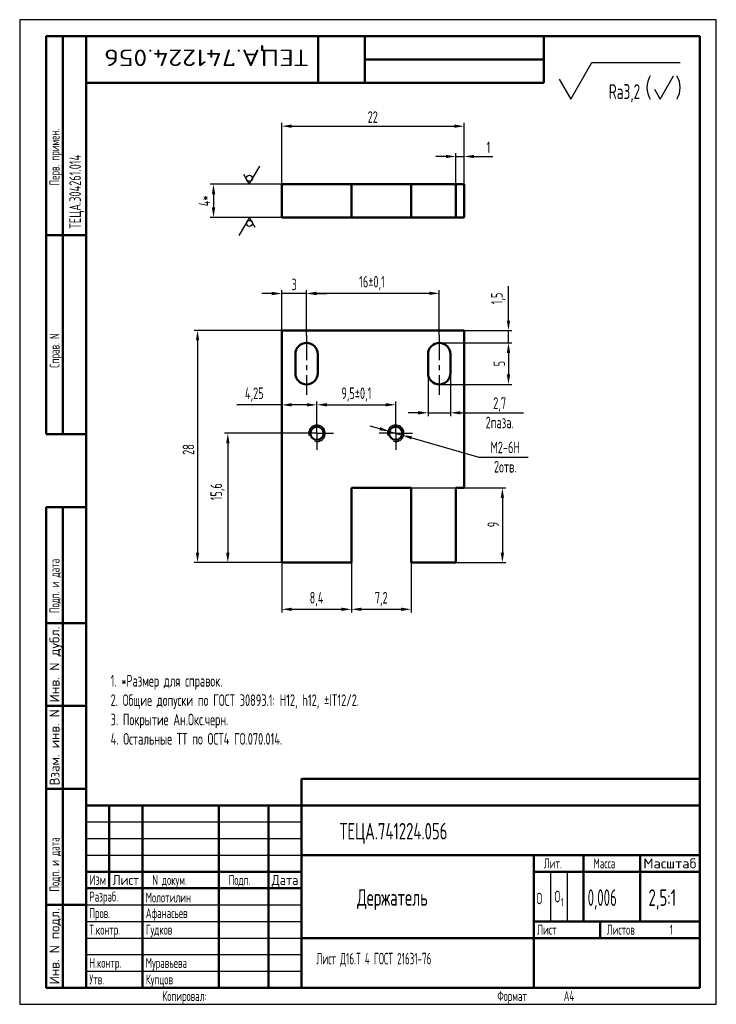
# Model space of a CAD drawing. Header units: millimetres. Extents: x 0 to 210, y 0 to 297.
import ezdxf
from ezdxf.enums import TextEntityAlignment as Align

# ---------------------------------------------------------------- set-up
doc = ezdxf.new("R2010")
doc.units = ezdxf.units.MM
doc.header["$LTSCALE"] = 3
doc.header["$PDMODE"] = 35
doc.linetypes.add('CENTERX2', pattern=[4, 2.5, -0.5, 0.5, -0.5])
for name, color, linetype in [('Оси', 6, 'CENTERX2'), ('Размеры', 5, 'Continuous'), ('Тонкие', 12, 'Continuous')]:
    doc.layers.add(name, color=color, linetype=linetype)
doc.layers.add('Толстые', color=7, linetype='Continuous', lineweight=50)
doc.styles.add('ЕСКД', font='eskd15.shx', dxfattribs={"width": 0.8})
doc.dimstyles.new('ЕСКД$0', dxfattribs={"dimtxt": 3.5, "dimasz": 3, "dimexe": 1, "dimexo": 0, "dimgap": 1, "dimtad": 1, "dimlfac": 0.4, "dimtxsty": 'ЕСКД', "dimcen": 0, "dimazin": 2, "dimtfac": 1, "dimtmove": 0, "dimatfit": 3, "dimfxl": 1, "dimtolj": 1, "dimarcsym": 0})
doc.dimstyles.new('ЕСКД$3', dxfattribs={"dimtxt": 3.5, "dimasz": 3, "dimexe": 1, "dimexo": 0, "dimgap": 1, "dimtad": 1, "dimtoh": 1, "dimlfac": 0.4, "dimtxsty": 'ЕСКД', "dimcen": 0, "dimazin": 2, "dimtfac": 1, "dimtmove": 0, "dimatfit": 2, "dimfxl": 1, "dimtolj": 1, "dimarcsym": 0})

# ---------------------------------------------------------------- blocks, each defined once
blk = doc.blocks.new('*D1')
at = {"layer": 'Defpoints', "color": 0, "transparency": 16777216}
for p in [(78.99, 247.36), (58.43, 237.36), (78.99, 237.36)]:
    blk.add_point(p, dxfattribs=at)
at = {"layer": 'Размеры', "color": 0, "lineweight": -2, "transparency": 16777216}
for p, q in [((78.99, 247.36), (57.43, 247.36)), ((58.43, 244.36), (58.43, 240.36)), ((78.99, 237.36), (57.43, 237.36))]:
    blk.add_line(p, q, dxfattribs=at)
at = {"layer": 'Размеры', "color": 0, "transparency": 16777216}
for points in [[(57.93, 244.36), (58.93, 244.36), (58.43, 247.36)], [(57.93, 240.36), (58.93, 240.36), (58.43, 237.36)]]:
    blk.add_solid(points, dxfattribs=at)
at = {"layer": 'Размеры', "color": 0, "transparency": 16777216, "insert": (55.68, 242.36), "char_height": 3.5, "attachment_point": 5, "rotation": 90, "style": 'ЕСКД'}
blk.add_mtext('\\A1;4*', dxfattribs=at)
blk = doc.blocks.new('*D2')
at = {"layer": 'Defpoints', "color": 0, "transparency": 16777216}
for p in [(133.99, 264.88), (78.99, 247.36), (133.99, 247.36)]:
    blk.add_point(p, dxfattribs=at)
at = {"layer": 'Размеры', "color": 0, "lineweight": -2, "transparency": 16777216}
for p, q in [((78.99, 247.36), (78.99, 265.88)), ((81.99, 264.88), (130.99, 264.88)), ((133.99, 247.36), (133.99, 265.88))]:
    blk.add_line(p, q, dxfattribs=at)
at = {"layer": 'Размеры', "color": 0, "transparency": 16777216}
for points in [[(81.99, 265.38), (81.99, 264.38), (78.99, 264.88)], [(130.99, 265.38), (130.99, 264.38), (133.99, 264.88)]]:
    blk.add_solid(points, dxfattribs=at)
at = {"layer": 'Размеры', "color": 0, "transparency": 16777216, "insert": (106.43, 267.63), "char_height": 3.5, "attachment_point": 5, "style": 'ЕСКД'}
blk.add_mtext('\\A1;22', dxfattribs=at)
blk = doc.blocks.new('*D3')
at = {"layer": 'Defpoints', "color": 0, "transparency": 16777216}
for p in [(78.99, 203.24), (53.61, 133.24), (78.99, 133.24)]:
    blk.add_point(p, dxfattribs=at)
at = {"layer": 'Размеры', "color": 0, "lineweight": -2, "transparency": 16777216}
for p, q in [((78.99, 203.24), (52.61, 203.24)), ((53.61, 200.24), (53.61, 136.24)), ((78.99, 133.24), (52.61, 133.24))]:
    blk.add_line(p, q, dxfattribs=at)
at = {"layer": 'Размеры', "color": 0, "transparency": 16777216}
for points in [[(53.11, 200.24), (54.11, 200.24), (53.61, 203.24)], [(53.11, 136.24), (54.11, 136.24), (53.61, 133.24)]]:
    blk.add_solid(points, dxfattribs=at)
at = {"layer": 'Размеры', "color": 0, "transparency": 16777216, "insert": (50.86, 167.34), "char_height": 3.5, "attachment_point": 5, "rotation": 90, "style": 'ЕСКД'}
blk.add_mtext('\\A1;28', dxfattribs=at)
blk = doc.blocks.new('*D4')
at = {"layer": 'Defpoints', "color": 0, "transparency": 16777216}
for p in [(117.99, 155.74), (131.49, 133.24), (145.51, 133.24)]:
    blk.add_point(p, dxfattribs=at)
at = {"layer": 'Размеры', "color": 0, "lineweight": -2, "transparency": 16777216}
for p, q in [((117.99, 155.74), (146.51, 155.74)), ((145.51, 152.74), (145.51, 136.24)), ((131.49, 133.24), (146.51, 133.24))]:
    blk.add_line(p, q, dxfattribs=at)
at = {"layer": 'Размеры', "color": 0, "transparency": 16777216}
for points in [[(145.01, 152.74), (146.01, 152.74), (145.51, 155.74)], [(145.01, 136.24), (146.01, 136.24), (145.51, 133.24)]]:
    blk.add_solid(points, dxfattribs=at)
at = {"layer": 'Размеры', "color": 0, "transparency": 16777216, "insert": (142.76, 144.72), "char_height": 3.5, "attachment_point": 5, "rotation": 90, "style": 'ЕСКД'}
blk.add_mtext('\\A1;9', dxfattribs=at)
blk = doc.blocks.new('*D5')
at = {"layer": 'Defpoints', "color": 0, "transparency": 16777216}
for p in [(84.61, 172.24), (62.74, 133.24), (78.99, 133.24)]:
    blk.add_point(p, dxfattribs=at)
at = {"layer": 'Размеры', "color": 0, "lineweight": -2, "transparency": 16777216}
for p, q in [((84.61, 172.24), (61.74, 172.24)), ((62.74, 169.24), (62.74, 136.24)), ((78.99, 133.24), (61.74, 133.24))]:
    blk.add_line(p, q, dxfattribs=at)
at = {"layer": 'Размеры', "color": 0, "transparency": 16777216}
for points in [[(62.24, 169.24), (63.24, 169.24), (62.74, 172.24)], [(62.24, 136.24), (63.24, 136.24), (62.74, 133.24)]]:
    blk.add_solid(points, dxfattribs=at)
at = {"layer": 'Размеры', "color": 0, "transparency": 16777216, "insert": (59.65, 154.61), "char_height": 3.5, "attachment_point": 5, "rotation": 90, "style": 'ЕСКД'}
blk.add_mtext('\\A1;15,6', dxfattribs=at)
blk = doc.blocks.new('*D6')
at = {"layer": 'Defpoints', "color": 0, "transparency": 16777216}
for p in [(113.36, 180.84), (89.61, 177.25), (113.36, 177.25)]:
    blk.add_point(p, dxfattribs=at)
at = {"layer": 'Размеры', "color": 0, "lineweight": -2, "transparency": 16777216}
for p, q in [((89.61, 177.25), (89.61, 181.84)), ((113.36, 177.25), (113.36, 181.84)), ((92.61, 180.84), (110.36, 180.84))]:
    blk.add_line(p, q, dxfattribs=at)
at = {"layer": 'Размеры', "color": 0, "transparency": 16777216}
for points in [[(92.61, 181.34), (92.61, 180.34), (89.61, 180.84)], [(110.36, 181.34), (110.36, 180.34), (113.36, 180.84)]]:
    blk.add_solid(points, dxfattribs=at)
at = {"layer": 'Размеры', "color": 0, "transparency": 16777216, "insert": (101.49, 183.92), "char_height": 3.5, "attachment_point": 5, "style": 'ЕСКД'}
blk.add_mtext('\\A1;9,5%%P0,1', dxfattribs=at)
blk = doc.blocks.new('*D7')
at = {"layer": 'Defpoints', "color": 0, "transparency": 16777216}
for p in [(78.99, 180.82), (78.99, 177.25), (89.61, 177.25)]:
    blk.add_point(p, dxfattribs=at)
at = {"layer": 'Размеры', "color": 0, "lineweight": -2, "transparency": 16777216}
for p, q in [((78.99, 177.25), (78.99, 181.82)), ((89.61, 177.25), (89.61, 181.82)), ((78.99, 180.82), (65.45, 180.82)), ((86.61, 180.82), (81.99, 180.82))]:
    blk.add_line(p, q, dxfattribs=at)
at = {"layer": 'Размеры', "color": 0, "transparency": 16777216}
for points in [[(81.99, 181.32), (81.99, 180.32), (78.99, 180.82)], [(86.61, 181.32), (86.61, 180.32), (89.61, 180.82)]]:
    blk.add_solid(points, dxfattribs=at)
at = {"layer": 'Размеры', "color": 0, "transparency": 16777216, "insert": (70.72, 183.9), "char_height": 3.5, "attachment_point": 5, "style": 'ЕСКД'}
blk.add_mtext('\\A1;4,25', dxfattribs=at)
blk = doc.blocks.new('*D8')
at = {"layer": 'Defpoints', "color": 0, "transparency": 16777216}
for p in [(126.49, 199.49), (126.49, 186.99), (147.35, 186.99)]:
    blk.add_point(p, dxfattribs=at)
at = {"layer": 'Размеры', "color": 0, "lineweight": -2, "transparency": 16777216}
for p, q in [((126.49, 199.49), (148.35, 199.49)), ((147.35, 196.49), (147.35, 189.99)), ((126.49, 186.99), (148.35, 186.99))]:
    blk.add_line(p, q, dxfattribs=at)
at = {"layer": 'Размеры', "color": 0, "transparency": 16777216}
for points in [[(146.85, 196.49), (147.85, 196.49), (147.35, 199.49)], [(146.85, 189.99), (147.85, 189.99), (147.35, 186.99)]]:
    blk.add_solid(points, dxfattribs=at)
at = {"layer": 'Размеры', "color": 0, "transparency": 16777216, "insert": (144.6, 193.24), "char_height": 3.5, "attachment_point": 5, "rotation": 90, "style": 'ЕСКД'}
blk.add_mtext('\\A1;5', dxfattribs=at)
blk = doc.blocks.new('*D9')
at = {"layer": 'Defpoints', "color": 0, "transparency": 16777216}
for p in [(133.99, 203.24), (147.35, 203.24), (126.49, 199.49)]:
    blk.add_point(p, dxfattribs=at)
at = {"layer": 'Размеры', "color": 0, "lineweight": -2, "transparency": 16777216}
for p, q in [((147.35, 206.24), (147.35, 216.58)), ((133.99, 203.24), (148.35, 203.24)), ((147.35, 199.49), (147.35, 203.24)), ((126.49, 199.49), (148.35, 199.49)), ((147.35, 196.49), (147.35, 193.49))]:
    blk.add_line(p, q, dxfattribs=at)
at = {"layer": 'Размеры', "color": 0, "transparency": 16777216}
for points in [[(146.85, 206.24), (147.85, 206.24), (147.35, 203.24)], [(146.85, 196.49), (147.85, 196.49), (147.35, 199.49)]]:
    blk.add_solid(points, dxfattribs=at)
at = {"layer": 'Размеры', "color": 0, "transparency": 16777216, "insert": (144.27, 212.91), "char_height": 3.5, "attachment_point": 5, "rotation": 90, "style": 'ЕСКД'}
blk.add_mtext('\\A1;1,5', dxfattribs=at)
blk = doc.blocks.new('*D10')
at = {"layer": 'Defpoints', "color": 0, "transparency": 16777216}
for p in [(126.49, 214.46), (86.49, 201.81), (126.49, 201.81)]:
    blk.add_point(p, dxfattribs=at)
at = {"layer": 'Размеры', "color": 0, "lineweight": -2, "transparency": 16777216}
for p, q in [((86.49, 201.81), (86.49, 215.46)), ((89.49, 214.46), (123.49, 214.46)), ((126.49, 201.81), (126.49, 215.46))]:
    blk.add_line(p, q, dxfattribs=at)
at = {"layer": 'Размеры', "color": 0, "transparency": 16777216}
for points in [[(89.49, 214.96), (89.49, 213.96), (86.49, 214.46)], [(123.49, 214.96), (123.49, 213.96), (126.49, 214.46)]]:
    blk.add_solid(points, dxfattribs=at)
at = {"layer": 'Размеры', "color": 0, "transparency": 16777216, "insert": (106.2, 217.55), "char_height": 3.5, "attachment_point": 5, "style": 'ЕСКД'}
blk.add_mtext('\\A1;16%%P0,1', dxfattribs=at)
blk = doc.blocks.new('*D11')
at = {"layer": 'Defpoints', "color": 0, "transparency": 16777216}
for p in [(123.11, 190.37), (129.86, 190.37), (129.86, 178.42)]:
    blk.add_point(p, dxfattribs=at)
at = {"layer": 'Размеры', "color": 0, "lineweight": -2, "transparency": 16777216}
for p, q in [((123.11, 190.37), (123.11, 177.42)), ((129.86, 190.37), (129.86, 177.42)), ((120.11, 178.42), (117.11, 178.42)), ((123.11, 178.42), (129.86, 178.42)), ((132.86, 178.42), (151.9, 178.42))]:
    blk.add_line(p, q, dxfattribs=at)
at = {"layer": 'Размеры', "color": 0, "transparency": 16777216}
for points in [[(120.11, 178.92), (120.11, 177.92), (123.11, 178.42)], [(132.86, 178.92), (132.86, 177.92), (129.86, 178.42)]]:
    blk.add_solid(points, dxfattribs=at)
at = {"layer": 'Размеры', "color": 0, "transparency": 16777216, "insert": (144.7, 178.42), "char_height": 3.5, "attachment_point": 5, "style": 'ЕСКД'}
blk.add_mtext('\\A1;2,7\\P2паза.', dxfattribs=at)
blk = doc.blocks.new('*D12')
at = {"layer": 'Defpoints', "color": 0, "transparency": 16777216}
for p in [(111.44, 172.79), (115.28, 171.69)]:
    blk.add_point(p, dxfattribs=at)
at = {"layer": 'Размеры', "color": 0, "lineweight": -2, "transparency": 16777216}
for p, q in [((108.55, 173.62), (105.67, 174.44)), ((111.44, 172.79), (115.28, 171.69)), ((118.17, 170.87), (138.44, 165.07)), ((138.44, 165.07), (153.3, 165.07))]:
    blk.add_line(p, q, dxfattribs=at)
at = {"layer": 'Размеры', "color": 0, "transparency": 16777216}
for points in [[(108.69, 174.1), (108.42, 173.14), (111.44, 172.79)], [(118.31, 171.35), (118.03, 170.39), (115.28, 171.69)]]:
    blk.add_solid(points, dxfattribs=at)
at = {"layer": 'Размеры', "color": 0, "transparency": 16777216, "insert": (146.37, 165.07), "char_height": 3.5, "attachment_point": 5, "style": 'ЕСКД'}
blk.add_mtext('\\A1;M2-6H\\P2отв.', dxfattribs=at)
blk = doc.blocks.new('*D13')
at = {"layer": 'Defpoints', "color": 0, "transparency": 16777216}
for p in [(99.99, 133.24), (117.99, 133.24), (117.99, 119.15)]:
    blk.add_point(p, dxfattribs=at)
at = {"layer": 'Размеры', "color": 0, "lineweight": -2, "transparency": 16777216}
for p, q in [((99.99, 133.24), (99.99, 118.15)), ((117.99, 133.24), (117.99, 118.15)), ((102.99, 119.15), (114.99, 119.15))]:
    blk.add_line(p, q, dxfattribs=at)
at = {"layer": 'Размеры', "color": 0, "transparency": 16777216}
for points in [[(102.99, 119.65), (102.99, 118.65), (99.99, 119.15)], [(114.99, 119.65), (114.99, 118.65), (117.99, 119.15)]]:
    blk.add_solid(points, dxfattribs=at)
at = {"layer": 'Размеры', "color": 0, "transparency": 16777216, "insert": (108.99, 122.23), "char_height": 3.5, "attachment_point": 5, "style": 'ЕСКД'}
blk.add_mtext('\\A1;7,2', dxfattribs=at)
blk = doc.blocks.new('*D14')
at = {"layer": 'Defpoints', "color": 0, "transparency": 16777216}
for p in [(78.99, 133.24), (99.99, 133.24), (99.99, 119.15)]:
    blk.add_point(p, dxfattribs=at)
at = {"layer": 'Размеры', "color": 0, "lineweight": -2, "transparency": 16777216}
for p, q in [((78.99, 133.24), (78.99, 118.15)), ((99.99, 133.24), (99.99, 118.15)), ((81.99, 119.15), (96.99, 119.15))]:
    blk.add_line(p, q, dxfattribs=at)
at = {"layer": 'Размеры', "color": 0, "transparency": 16777216}
for points in [[(81.99, 119.65), (81.99, 118.65), (78.99, 119.15)], [(96.99, 119.65), (96.99, 118.65), (99.99, 119.15)]]:
    blk.add_solid(points, dxfattribs=at)
at = {"layer": 'Размеры', "color": 0, "transparency": 16777216, "insert": (89.49, 122.23), "char_height": 3.5, "attachment_point": 5, "style": 'ЕСКД'}
blk.add_mtext('\\A1;8,4', dxfattribs=at)
blk = doc.blocks.new('*D15')
at = {"layer": 'Defpoints', "color": 0, "transparency": 16777216}
for p in [(133.99, 255.74), (131.49, 247.36), (133.99, 247.36)]:
    blk.add_point(p, dxfattribs=at)
at = {"layer": 'Размеры', "color": 0, "lineweight": -2, "transparency": 16777216}
for p, q in [((128.49, 255.74), (125.49, 255.74)), ((131.49, 247.36), (131.49, 256.74)), ((131.49, 255.74), (133.99, 255.74)), ((133.99, 247.36), (133.99, 256.74)), ((136.99, 255.74), (142.65, 255.74))]:
    blk.add_line(p, q, dxfattribs=at)
at = {"layer": 'Размеры', "color": 0, "transparency": 16777216}
for points in [[(128.49, 256.24), (128.49, 255.24), (131.49, 255.74)], [(136.99, 256.24), (136.99, 255.24), (133.99, 255.74)]]:
    blk.add_solid(points, dxfattribs=at)
at = {"layer": 'Размеры', "color": 0, "transparency": 16777216, "insert": (141.32, 258.49), "char_height": 3.5, "attachment_point": 5, "style": 'ЕСКД'}
blk.add_mtext('\\A1;1', dxfattribs=at)
blk = doc.blocks.new('*D16')
at = {"layer": 'Defpoints', "color": 0, "transparency": 16777216}
for p in [(78.99, 214.4), (78.99, 203.24), (86.49, 203.24)]:
    blk.add_point(p, dxfattribs=at)
at = {"layer": 'Размеры', "color": 0, "lineweight": -2, "transparency": 16777216}
for p, q in [((75.99, 214.4), (72.99, 214.4)), ((78.99, 203.24), (78.99, 215.4)), ((86.49, 214.4), (78.99, 214.4)), ((86.49, 203.24), (86.49, 215.4)), ((89.49, 214.4), (92.49, 214.4))]:
    blk.add_line(p, q, dxfattribs=at)
at = {"layer": 'Размеры', "color": 0, "transparency": 16777216}
for points in [[(75.99, 214.9), (75.99, 213.9), (78.99, 214.4)], [(89.49, 214.9), (89.49, 213.9), (86.49, 214.4)]]:
    blk.add_solid(points, dxfattribs=at)
at = {"layer": 'Размеры', "color": 0, "transparency": 16777216, "insert": (82.74, 217.15), "char_height": 3.5, "attachment_point": 5, "style": 'ЕСКД'}
blk.add_mtext('\\A1;3', dxfattribs=at)

msp = doc.modelspace()

# ---------------------------------------------------------------- linework, layer by layer
at = {"layer": 'Оси'}
for p, q in [((86.487, 201.806), (86.487, 183.854)), ((126.487, 201.806), (126.487, 183.854)), ((89.612, 172.242), (89.612, 177.249)), ((113.362, 172.242), (113.362, 177.249)), ((89.612, 172.242), (84.605, 172.242)), ((89.612, 172.242), (89.612, 167.236)), ((89.612, 172.242), (94.619, 172.242)), ((113.362, 172.242), (108.355, 172.242)), ((113.362, 172.242), (113.362, 167.236)), ((113.362, 172.242), (118.369, 172.242))]:
    msp.add_line(p, q, dxfattribs=at)
at = {"layer": 'Толстые'}
for p, q in [((8, 172), (8, 292)), ((8, 292), (205, 292)), ((13, 172), (13, 292)), ((20, 292), (20, 5)), ((90, 278), (90, 292)), ((104, 278), (104, 292)), ((158, 278), (158, 292)), ((205, 5), (205, 292)), ((104, 285), (158, 285)), ((158, 278), (20, 278)), ((78.987, 237.365), (78.987, 247.365)), ((78.987, 247.365), (99.987, 247.365)), ((99.987, 237.365), (99.987, 247.365)), ((117.987, 247.365), (99.987, 247.365)), ((117.987, 237.365), (117.987, 247.365)), ((117.987, 247.365), (131.487, 247.365)), ((131.487, 237.365), (131.487, 247.365)), ((133.987, 247.365), (131.487, 247.365)), ((133.987, 237.365), (133.987, 247.365)), ((78.987, 237.365), (99.987, 237.365)), ((117.987, 237.365), (99.987, 237.365)), ((117.987, 237.365), (131.487, 237.365)), ((133.987, 237.365), (131.487, 237.365)), ((20, 232), (8, 232)), ((78.987, 203.242), (78.987, 133.242)), ((133.987, 203.242), (78.987, 203.242)), ((133.987, 155.742), (133.987, 203.242)), ((83.112, 196.117), (83.112, 190.367)), ((89.862, 190.367), (89.862, 196.117)), ((123.112, 196.117), (123.112, 190.367)), ((129.862, 190.367), (129.862, 196.117)), ((20, 172), (8, 172)), ((117.987, 155.742), (99.987, 155.742)), ((99.987, 155.742), (99.987, 133.242)), ((117.987, 133.242), (117.987, 155.742)), ((133.987, 155.742), (131.487, 155.742)), ((131.487, 155.742), (131.487, 133.242)), ((8, 150), (8, 5)), ((20, 150), (8, 150)), ((13, 150), (13, 5)), ((78.987, 133.242), (99.987, 133.242)), ((117.987, 133.242), (131.487, 133.242)), ((20, 115), (8, 115)), ((20, 90), (8, 90)), ((85, 68), (205, 68)), ((85, 5), (85, 68)), ((20, 65), (8, 65)), ((205, 60), (20, 60)), ((27, 60), (27, 35)), ((37, 60), (37, 5)), ((60, 60), (60, 5)), ((75, 60), (75, 5)), ((85, 45), (205, 45)), ((155, 45), (155, 5)), ((170, 45), (170, 25)), ((187, 45), (187, 25)), ((20, 40), (85, 40)), ((155, 40), (205, 40)), ((20, 35), (85, 35)), ((20, 30), (8, 30)), ((155, 25), (205, 25)), ((175, 25), (175, 20)), ((85, 20), (205, 20)), ((8, 5), (205, 5))]:
    msp.add_line(p, q, dxfattribs=at)
for centre in [(89.612, 172.242), (113.362, 172.242)]:
    msp.add_circle(centre, 2, dxfattribs=at)
for centre, start, end in [((86.487, 196.117), 0, 180), ((126.487, 196.117), 0, 180), ((86.487, 190.367), 180, 0), ((126.487, 190.367), 180, 0)]:
    msp.add_arc(centre, 3.375, start, end, dxfattribs=at)
at = {"layer": 'Тонкие'}
for p, q in [((166.1, 273.051), (172.451, 284.051)), ((172.451, 284.051), (199.1, 284.051)), ((193.1, 273.051), (197.141, 280.051)), ((162.636, 279.051), (166.1, 273.051)), ((191.368, 276.051), (193.1, 273.051)), ((69.216, 247.365), (72.391, 252.865)), ((67.484, 250.365), (69.216, 247.365)), ((69.271, 237.365), (66.095, 231.865)), ((71.003, 234.365), (69.271, 237.365)), ((20, 55), (85, 55)), ((20, 50), (85, 50)), ((20, 45), (85, 45)), ((160, 40), (160, 25)), ((165, 40), (165, 25)), ((20, 30), (85, 30)), ((20, 25), (85, 25)), ((20, 20), (85, 20)), ((20, 15), (85, 15)), ((20, 10), (85, 10))]:
    msp.add_line(p, q, dxfattribs=at)
msp.add_lwpolyline([(0, 0), (210, 0), (210, 297), (0, 297)], close=True, dxfattribs=at)
for centre in [(69.216, 249.165), (69.271, 235.565)]:
    msp.add_circle(centre, 0.9, dxfattribs=at)
for centre, radius, start, end in [((195.6, 276.551), 6.519, 147.52881, 212.47119), ((192.6, 276.551), 6.519, 327.52881, 32.47119), ((89.612, 172.242), 2.5, 255, 195), ((113.362, 172.242), 2.5, 255, 195)]:
    msp.add_arc(centre, radius, start, end, dxfattribs=at)

# ---------------------------------------------------------------- texts
at = {"layer": 'Тонкие', "style": 'ЕСКД'}
for s, height, rotation, width, p, p2 in [('ТЕЦА.741224.056 ', 5, 180, 0.948621, (87, 288), (21.5, 288)), ('Инв. N дубл.', 3, 90, 0.79703, (12, 91), (12, 114)), ('Взам. инв. N', 3, 90, 0.781553, (12, 66), (12, 89)), ('Инв. N подл.', 3, 90, 0.777778, (12, 6), (12, 29))]:
    msp.add_text(s, height=height, rotation=rotation, dxfattribs=dict(at, width=width)).set_placement(p, p2, align=Align.FIT)
at = {"layer": 'Тонкие', "style": 'ЕСКД', "width": 0.8}
msp.add_text('Ra3,2', height=4.5, dxfattribs=at).set_placement((187.043, 273.051), align=Align.RIGHT)
for s, height, p in [('Перв. примен.', 3, (12, 247)), ('ТЕЦА.304261.014', 3.5, (18.459, 234)), ('Справ. N', 3, (12, 192)), ('Подп. и дата', 3, (12, 118)), ('Подп. и дата', 3, (12, 34))]:
    msp.add_text(s, height=height, rotation=90, dxfattribs=at).set_placement(p)
at = {"layer": 'Тонкие', "style": 'ЕСКД'}
for s, height, width, p in [('ТЕЦА.741224.056', 5, 0.8, (96.474, 49.715)), ('Лит.', 3, 0.8, (158, 41)), ('Масса', 3, 0.8, (173, 41)), ('N докум.', 3, 0.8, (40, 36)), ('Подп.', 3, 0.8, (63, 36)), ('Разраб.', 3, 0.8, (21, 31)), ('Молотилин', 3, 0.8, (37.978, 30.727)), ('О', 3.5, 0.8, (155.764, 30.17)), ('0,006', 5, 0.7, (171.214, 29.681)), ('2,5:1', 5, 0.8, (189.569, 29.685)), ('Пров.', 3, 0.8, (21, 26)), ('Афанасьев', 3, 0.8, (38, 26)), ('Т.контр.', 3, 0.8, (21, 21)), ('Гудков', 3, 0.8, (38, 21)), ('Лист', 3, 0.8, (156, 21)), ('Листов', 3, 0.8, (177, 21)), ('1', 3, 0.8, (196, 21)), ('Н.контр.', 3, 0.8, (21, 11)), ('Муравьева', 3, 0.8, (38, 11)), ('Утв.', 3, 0.8, (21, 6)), ('Купцов', 3, 0.8, (38, 6)), ('Копировал:', 3, 0.8, (43, 1)), ('Формат', 3, 0.8, (144, 1)), ('А4', 3, 0.8, (164, 1))]:
    msp.add_text(s, height=height, dxfattribs=dict(at, width=width)).set_placement(p)
for s, width, p, p2 in [('Масштаб', 0.727273, (188, 41), (204, 41)), ('Изм', 0.603448, (21, 36), (26, 36)), ('Лист', 0.666667, (28, 36), (36, 36)), ('Дата', 0.622222, (76, 36), (84, 36))]:
    msp.add_text(s, height=3, dxfattribs=dict(at, width=width)).set_placement(p, p2, align=Align.FIT)
at = {"layer": 'Тонкие', "char_height": 3.5, "style": 'ЕСКД'}
for s, insert, width, attachment_point in [('1. *Размер для справок.\\P2. Общие допуски по ГОСТ 30893.1: H12, h12, ±IT12/2.\\P3. Покрытие Ан.Окс.черн.\\P4. Остальные ТТ по ОСТ4 ГО.070.014.', (27.407, 99.322), 172.18588, 1), ('\\A1;O{\\H0.7x;\\S^ 1;}', (162.554, 31.924), 6.63, 5), ('{\\W0.7;Лист Д16.Т 4 ГОСТ 21631-76} ', (89.428, 15.529), 62.34294, 1)]:
    msp.add_mtext(s, dxfattribs=dict(at, insert=insert, width=width, attachment_point=attachment_point))
at = {"layer": 'Тонкие', "insert": (101.711, 34.73), "char_height": 5, "attachment_point": 1, "style": 'ЕСКД'}
msp.add_mtext_dynamic_manual_height_columns('Держатель', width=45.91855, gutter_width=20, heights=[0], dxfattribs=at)

# ---------------------------------------------------------------- dimensions: what is measured, and where the dimension line sits
at = {"layer": 'Размеры'}
for base, p1, p2, picture, middle in [((133.987, 264.88), (78.987, 247.365), (133.987, 247.365), '*D2', (106.429, 264.88)), ((133.987, 255.735), (131.487, 247.365), (133.987, 247.365), '*D15', (141.32, 255.735)), ((78.987, 180.82), (89.612, 177.249), (78.987, 177.249), '*D7', (70.72, 180.82))]:
    dim = msp.add_linear_dim(base=base, p1=p1, p2=p2, dimstyle='ЕСКД$0', dxfattribs=at)
    dim.commit()
    dim.dimension.update_dxf_attribs({"geometry": picture, "text_midpoint": middle, "dimtype": 160})
dim = msp.add_linear_dim(base=(58.429, 237.365), p1=(78.987, 247.365), p2=(78.987, 237.365), angle=90, text='<>*', dimstyle='ЕСКД$0', dxfattribs=at)
dim.commit()
dim.dimension.update_dxf_attribs({"geometry": '*D1', "text_midpoint": (55.679, 242.365)})
for base, p1, p2, text, picture, middle in [((126.487, 214.462), (86.487, 201.806), (126.487, 201.806), '<>%%P0,1', '*D10', (106.2, 214.462)), ((129.862, 178.418), (123.112, 190.367), (129.862, 190.367), '<>\\X2паза.', '*D11', (144.703, 178.418))]:
    dim = msp.add_linear_dim(base=base, p1=p1, p2=p2, text=text, dimstyle='ЕСКД$0', dxfattribs=at)
    dim.commit()
    dim.dimension.update_dxf_attribs({"geometry": picture, "text_midpoint": middle, "dimtype": 160})
for base, p1, p2, picture, middle in [((78.987, 214.398), (86.487, 203.242), (78.987, 203.242), '*D16', (82.737, 217.148)), ((99.987, 119.148), (78.987, 133.242), (99.987, 133.242), '*D14', (89.487, 122.231)), ((117.987, 119.148), (99.987, 133.242), (117.987, 133.242), '*D13', (108.987, 122.231))]:
    dim = msp.add_linear_dim(base=base, p1=p1, p2=p2, dimstyle='ЕСКД$0', dxfattribs=at)
    dim.commit()
    dim.dimension.update_dxf_attribs({"geometry": picture, "text_midpoint": middle})
for base, p2, picture, middle in [((147.348, 203.242), (133.987, 203.242), '*D9', (144.265, 212.909)), ((147.348, 186.992), (126.487, 186.992), '*D8', (144.598, 193.242))]:
    dim = msp.add_linear_dim(base=base, p1=(126.487, 199.492), p2=p2, angle=90, dimstyle='ЕСКД$0', dxfattribs=at)
    dim.commit()
    dim.dimension.update_dxf_attribs({"geometry": picture, "text_midpoint": middle})
for base, p1, p2, picture, middle in [((53.608, 133.242), (78.987, 203.242), (78.987, 133.242), '*D3', (53.608, 167.342)), ((62.738, 133.242), (84.605, 172.242), (78.987, 133.242), '*D5', (62.738, 154.608)), ((145.512, 133.242), (117.987, 155.742), (131.487, 133.242), '*D4', (145.512, 144.716))]:
    dim = msp.add_linear_dim(base=base, p1=p1, p2=p2, angle=90, dimstyle='ЕСКД$0', dxfattribs=at)
    dim.commit()
    dim.dimension.update_dxf_attribs({"geometry": picture, "text_midpoint": middle, "dimtype": 160})
dim = msp.add_linear_dim(base=(113.362, 180.835), p1=(89.612, 177.249), p2=(113.362, 177.249), text='<>%%P0,1', dimstyle='ЕСКД$0', dxfattribs=at)
dim.commit()
dim.dimension.update_dxf_attribs({"geometry": '*D6', "text_midpoint": (101.487, 183.919)})
dim = msp.add_diameter_dim_2p(p1=(111.439, 172.793), p2=(115.285, 171.692), text='M2-6H\\X2отв.', dimstyle='ЕСКД$3', dxfattribs=at)
dim.commit()
dim.dimension.update_dxf_attribs({"geometry": '*D12', "text_midpoint": (146.37, 165.068), "dimtype": 163})

doc.saveas('drawing.dxf')
